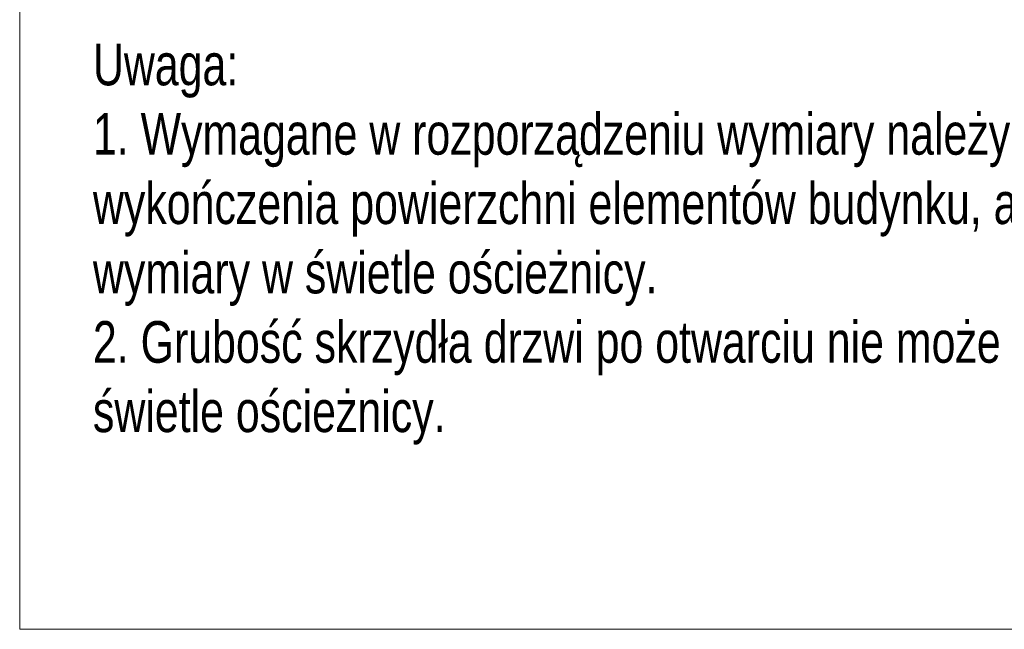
# Model space of a CAD drawing. Header units: centimetres. Extents: x 4120 to 19220, y -7417 to 180.
# Tile 194 of 223: x 18022 to 18409, y -3086 to -2847. Entities that reach past the tile are written whole.
import ezdxf

# ---------------------------------------------------------------- set-up
doc = ezdxf.new("R2010")
doc.units = ezdxf.units.CM
doc.layers.add('A_opisy', color=7, linetype='Continuous')
doc.styles.add('style1', font='ARIALN.TTF', dxfattribs={"width": 0.9})

msp = doc.modelspace()

# ---------------------------------------------------------------- linework, layer by layer
at = {"layer": 'A_opisy', "lineweight": 9}
msp.add_lwpolyline([(18022.06, -2371.96), (18022.06, -3085.81), (18757.1, -3085.81)], dxfattribs=at)

# ---------------------------------------------------------------- texts
at = {"layer": 'A_opisy', "color": 7, "lineweight": 9, "insert": (18050.82, -2856, 0), "char_height": 16.32772, "width": 706.2747, "attachment_point": 1, "style": 'style1'}
msp.add_mtext('Uwaga:\\P\\pxsa1.2;1. Wymagane w rozporządzeniu wymiary należy rozumieć jako uzyskane z uwzględnieniem wykończenia powierzchni elementów budynku, a w odniesieniu do szerokości drzwi - jako wymiary w świetle ościeżnicy.\\P2. Grubość skrzydła drzwi po otwarciu nie może pomniejszać wymiaru szerokości otworu w świetle ościeżnicy.\\P', dxfattribs=at)

doc.saveas('drawing.dxf')
